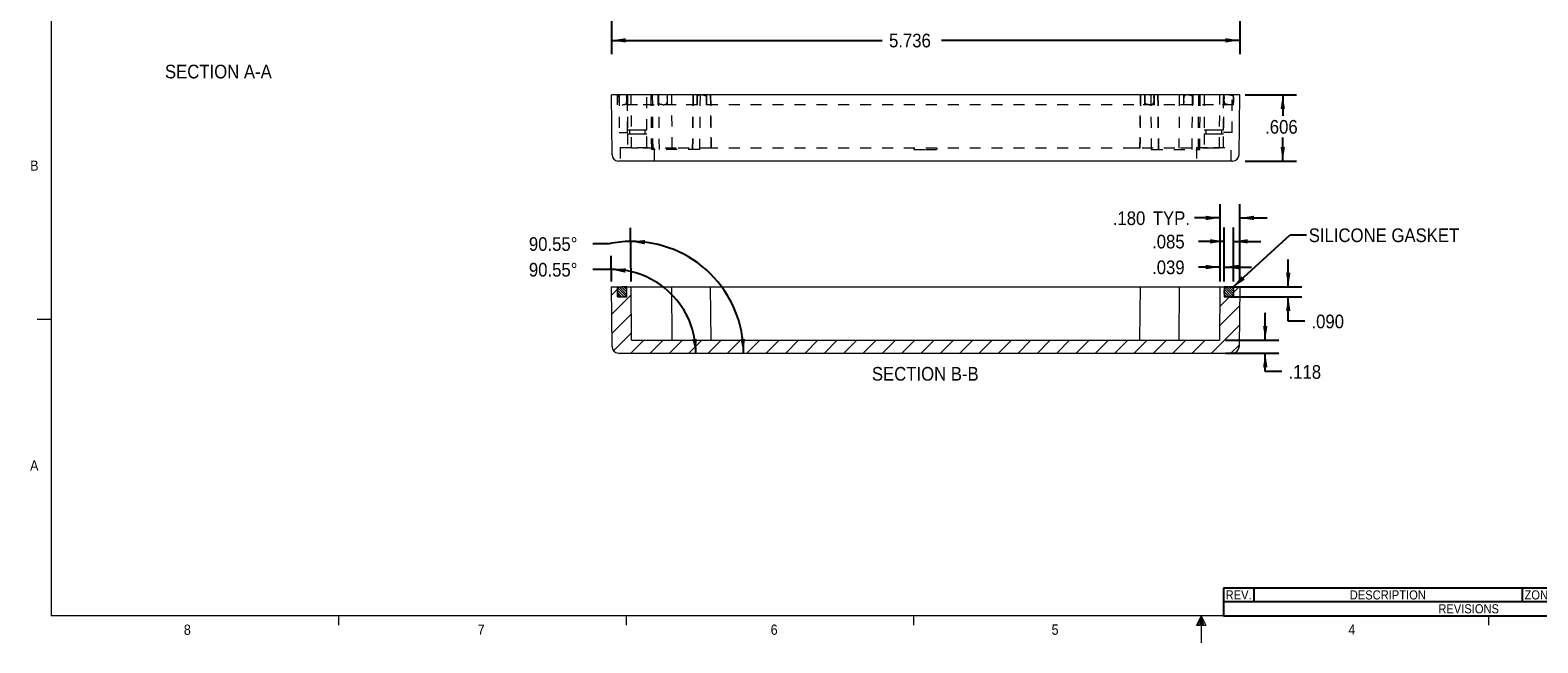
# Model space of a CAD drawing. Header units: inches. Extents: x 0.3 to 21.8, y 0.2 to 16.9.
# Tile 1 of 9: x 0.3 to 14.1, y 0.2 to 5.8. Entities that reach past the tile are written whole.
import ezdxf

# ---------------------------------------------------------------- set-up
doc = ezdxf.new("R2010")
doc.units = ezdxf.units.IN
doc.header["$MEASUREMENT"] = 0
doc.linetypes.add('SLD-Dashed', pattern=[0.075, 0.05, -0.025])
doc.linetypes.add('SLD-Solid', pattern=[0])
doc.layers.add('SLD-0', color=7, linetype='SLD-Solid')
doc.styles.add('SLDTEXTSTYLE1', font='GOTHIC.TTF', dxfattribs={"width": 0.913})
doc.styles.get("Standard").update_dxf_attribs({"font": 'GOTHIC.TTF'})
doc.dimstyles.new('SLDDIMSTYLE0', dxfattribs={"dimtxt": 0.125, "dimasz": 0.13, "dimexe": 0, "dimexo": 0.0625, "dimgap": 0.03125, "dimtad": 0, "dimtih": 1, "dimtoh": 1, "dimdec": 3, "dimrnd": 1e-09, "dimzin": 12, "dimdsep": 46, "dimtxsty": 'SLDTEXTSTYLE1', "dimsah": 1, "dimcen": 0.09, "dimadec": 0, "dimazin": 3, "dimtfac": 1, "dimtdec": 3, "dimtofl": 0, "dimtmove": 0, "dimatfit": 3, "dimfxl": 1, "dimfrac": 2, "dimtolj": 1, "dimtzin": 12, "dimarcsym": 0})
doc.dimstyles.new('SLDDIMSTYLE3', dxfattribs={"dimtxt": 0.125, "dimasz": 0.13, "dimexe": 0, "dimexo": 0.0625, "dimgap": 0.03125, "dimtad": 0, "dimtih": 1, "dimtoh": 1, "dimdec": 3, "dimrnd": 1e-09, "dimzin": 12, "dimdsep": 46, "dimtxsty": 'SLDTEXTSTYLE1', "dimsah": 1, "dimcen": 0.09, "dimadec": 0, "dimazin": 3, "dimtfac": 1, "dimtdec": 3, "dimtmove": 0, "dimatfit": 0, "dimfxl": 1, "dimfrac": 2, "dimtolj": 1, "dimtzin": 12, "dimarcsym": 0})
doc.dimstyles.new('SLDDIMSTYLE6', dxfattribs={"dimtxt": 0.125, "dimasz": 0.13, "dimexe": 0, "dimexo": 0.0625, "dimgap": 0.03125, "dimtad": 0, "dimtih": 1, "dimtoh": 1, "dimdec": 3, "dimrnd": 1e-09, "dimzin": 4, "dimdsep": 46, "dimtxsty": 'SLDTEXTSTYLE1', "dimsah": 1, "dimcen": 0.09, "dimadec": 0, "dimazin": 1, "dimtfac": 1, "dimtdec": 3, "dimtmove": 0, "dimatfit": 0, "dimfxl": 1, "dimfrac": 2, "dimtolj": 1, "dimtzin": 12, "dimarcsym": 0})
doc.dimstyles.new('SLDDIMSTYLE7', dxfattribs={"dimtxt": 0.125, "dimasz": 0.13, "dimexe": 0, "dimexo": 0.0625, "dimgap": 0.03125, "dimtad": 0, "dimtih": 1, "dimtoh": 1, "dimdec": 4, "dimzin": 12, "dimdsep": 46, "dimtxsty": 'SLDTEXTSTYLE1', "dimsah": 1, "dimcen": 0.09, "dimazin": 3, "dimtfac": 1, "dimtofl": 0, "dimtmove": 0, "dimatfit": 3, "dimfxl": 1, "dimfrac": 2, "dimtolj": 1, "dimtzin": 12, "dimarcsym": 0})
doc.dimstyles.new('SLDDIMSTYLE8', dxfattribs={"dimtxt": 0, "dimasz": 0.13, "dimexe": 0, "dimexo": 0.0625, "dimgap": 0, "dimtad": 0, "dimtih": 1, "dimtoh": 1, "dimdec": 0, "dimrnd": 1e-09, "dimzin": 0, "dimdsep": 46, "dimtxsty": 'Standard', "dimsah": 1, "dimcen": 0.09, "dimadec": 0, "dimazin": 0, "dimtfac": 0.13, "dimtdec": 0, "dimtofl": 0, "dimtmove": 0, "dimatfit": 3, "dimfxl": 1, "dimfrac": 2, "dimtolj": 1, "dimtzin": 0, "dimarcsym": 0})

# ---------------------------------------------------------------- blocks, each defined once
blk = doc.blocks.new('SW_TABLEANNOTATION_0')
at = {"layer": 'SLD-0', "color": 0}
for p, q in [((0, 0), (0, -0.253)), ((4.472, 0), (0, 0)), ((4.472, -0.253), (4.472, 0)), ((0, -0.124), (4.472, -0.124)), ((0.278, 0), (0.278, -0.124)), ((2.729, 0), (2.729, -0.124)), ((3.062, 0), (3.062, -0.124)), ((3.435, 0), (3.435, -0.124)), ((3.863, 0), (3.863, -0.124)), ((0, -0.253), (4.472, -0.253))]:
    blk.add_line(p, q, dxfattribs=at)
at = {"layer": 'SLD-0', "color": 0, "attachment_point": 1, "style": 'SLDTEXTSTYLE1'}
for s, insert, char_height in [('REV.', (0.021, -0.021), 0.0833), ('DESCRIPTION', (1.154, -0.021), 0.08333), ('ZONE', (2.75, -0.021), 0.0833), ('BY', (3.184, -0.021), 0.0833), ("APPR'D", (3.456, -0.021), 0.0833), ('DATE', (4.031, -0.021), 0.0833), ('REVISIONS', (1.963, -0.148), 0.0833)]:
    blk.add_mtext(s, dxfattribs=dict(at, insert=insert, char_height=char_height))
blk = doc.blocks.new('*D11')
at = {"layer": 'SLD-0'}
for p, q in [((5.64, 6.578), (5.64, 5.545)), ((11.376, 6.578), (11.376, 5.545)), ((5.64, 5.67), (8.111, 5.67)), ((11.376, 5.67), (8.652, 5.67))]:
    blk.add_line(p, q, dxfattribs=at)
for points in [[(5.64, 5.67), (5.77, 5.65), (5.77, 5.69)], [(11.376, 5.67), (11.246, 5.69), (11.246, 5.65)]]:
    blk.add_solid(points, dxfattribs=at)
at = {"layer": 'SLD-0', "insert": (8.174, 5.731), "char_height": 0.125, "attachment_point": 1, "style": 'SLDTEXTSTYLE1'}
blk.add_mtext('5.736', dxfattribs=at)
blk = doc.blocks.new('*D30')
at = {"layer": 'SLD-0'}
for p, q in [((11.609, 2.929), (11.609, 3.179)), ((11.246, 2.929), (11.734, 2.929)), ((11.246, 2.811), (11.734, 2.811)), ((11.609, 2.642), (11.609, 2.811)), ((11.759, 2.642), (11.609, 2.642))]:
    blk.add_line(p, q, dxfattribs=at)
for points in [[(11.609, 2.929), (11.629, 3.059), (11.589, 3.059)], [(11.609, 2.811), (11.589, 2.681), (11.629, 2.681)]]:
    blk.add_solid(points, dxfattribs=at)
at = {"layer": 'SLD-0', "insert": (11.822, 2.702), "char_height": 0.125, "attachment_point": 1, "style": 'SLDTEXTSTYLE1'}
blk.add_mtext('.118', dxfattribs=at)
blk = doc.blocks.new('*D31')
at = {"layer": 'SLD-0'}
for p, q in [((11.196, 3.467), (11.196, 4.172)), ((11.376, 3.467), (11.376, 4.172)), ((11.196, 4.047), (10.963, 4.047)), ((11.376, 4.047), (11.626, 4.047))]:
    blk.add_line(p, q, dxfattribs=at)
for points in [[(11.196, 4.047), (11.066, 4.067), (11.066, 4.027)], [(11.376, 4.047), (11.506, 4.027), (11.506, 4.067)]]:
    blk.add_solid(points, dxfattribs=at)
at = {"layer": 'SLD-0', "char_height": 0.125, "attachment_point": 1, "style": 'SLDTEXTSTYLE1'}
for s, insert in [('.180', (10.217, 4.107)), (' TYP.', (10.54, 4.107))]:
    blk.add_mtext(s, dxfattribs=dict(at, insert=insert))
blk = doc.blocks.new('*D32')
at = {"layer": 'SLD-0'}
for p, q in [((5.639, 3.467), (5.637, 3.7)), ((5.62, 3.575), (5.47, 3.575))]:
    blk.add_line(p, q, dxfattribs=at)
for start, end in [(90.554, 91.9377), (0, 90.554)]:
    blk.add_arc((5.645, 2.811), 0.765, start, end, dxfattribs=at)
for points in [[(5.638, 3.576), (5.766, 3.546), (5.769, 3.586)], [(6.41, 2.811), (6.419, 2.942), (6.379, 2.939)]]:
    blk.add_solid(points, dxfattribs=at)
at = {"layer": 'SLD-0', "insert": (4.886, 3.636, 1.07), "char_height": 0.125, "attachment_point": 1, "style": 'SLDTEXTSTYLE1'}
blk.add_mtext('90.55°', dxfattribs=at)
blk = doc.blocks.new('*D33')
at = {"layer": 'SLD-0'}
for p, q in [((5.819, 3.467), (5.814, 3.957)), ((5.62, 3.811), (5.47, 3.811))]:
    blk.add_line(p, q, dxfattribs=at)
for start, end in [(90.554, 101.6353), (0, 90.554)]:
    blk.add_arc((5.825, 2.811), 1.021, start, end, dxfattribs=at)
for points in [[(5.816, 3.832), (5.944, 3.805), (5.946, 3.845)], [(6.846, 2.811), (6.858, 2.942), (6.818, 2.939)]]:
    blk.add_solid(points, dxfattribs=at)
at = {"layer": 'SLD-0', "insert": (4.886, 3.871, 1.07), "char_height": 0.125, "attachment_point": 1, "style": 'SLDTEXTSTYLE1'}
blk.add_mtext('90.55°', dxfattribs=at)
blk = doc.blocks.new('*D34')
at = {"layer": 'SLD-0'}
for p, q in [((11.819, 3.417), (11.819, 3.667)), ((11.285, 3.417), (11.944, 3.417)), ((11.285, 3.327), (11.944, 3.327)), ((11.819, 3.103), (11.819, 3.327)), ((11.969, 3.103), (11.819, 3.103))]:
    blk.add_line(p, q, dxfattribs=at)
for points in [[(11.819, 3.417), (11.839, 3.547), (11.799, 3.547)], [(11.819, 3.327), (11.799, 3.197), (11.839, 3.197)]]:
    blk.add_solid(points, dxfattribs=at)
at = {"layer": 'SLD-0', "insert": (12.031, 3.163), "char_height": 0.125, "attachment_point": 1, "style": 'SLDTEXTSTYLE1'}
blk.add_mtext('.090', dxfattribs=at)
blk = doc.blocks.new('*D35')
at = {"layer": 'SLD-0'}
for p, q in [((11.235, 3.467), (11.235, 3.958)), ((11.32, 3.467), (11.32, 3.958)), ((11.235, 3.833), (11.001, 3.833)), ((11.32, 3.833), (11.57, 3.833))]:
    blk.add_line(p, q, dxfattribs=at)
for points in [[(11.235, 3.833), (11.105, 3.853), (11.105, 3.813)], [(11.32, 3.833), (11.45, 3.813), (11.45, 3.853)]]:
    blk.add_solid(points, dxfattribs=at)
at = {"layer": 'SLD-0', "insert": (10.576, 3.893, 1.07), "char_height": 0.125, "attachment_point": 1, "style": 'SLDTEXTSTYLE1'}
blk.add_mtext('.085', dxfattribs=at)
blk = doc.blocks.new('*D36')
at = {"layer": 'SLD-0'}
for p, q in [((11.196, 3.467), (11.196, 3.723)), ((11.235, 3.467), (11.235, 3.723)), ((11.196, 3.598), (11.001, 3.598)), ((11.235, 3.598), (11.485, 3.598))]:
    blk.add_line(p, q, dxfattribs=at)
for points in [[(11.196, 3.598), (11.066, 3.618), (11.066, 3.578)], [(11.235, 3.598), (11.365, 3.578), (11.365, 3.618)]]:
    blk.add_solid(points, dxfattribs=at)
at = {"layer": 'SLD-0', "insert": (10.576, 3.658, 1.07), "char_height": 0.125, "attachment_point": 1, "style": 'SLDTEXTSTYLE1'}
blk.add_mtext('.039', dxfattribs=at)
blk = doc.blocks.new('*D37')
at = {"layer": 'SLD-0'}
for p, q in [((11.426, 5.172), (11.894, 5.172)), ((11.769, 5.172), (11.769, 4.98)), ((11.769, 4.566), (11.769, 4.782)), ((11.426, 4.566), (11.894, 4.566))]:
    blk.add_line(p, q, dxfattribs=at)
for points in [[(11.769, 5.172), (11.749, 5.042), (11.789, 5.042)], [(11.769, 4.566), (11.789, 4.696), (11.749, 4.696)]]:
    blk.add_solid(points, dxfattribs=at)
at = {"layer": 'SLD-0', "insert": (11.608, 4.942), "char_height": 0.125, "attachment_point": 1, "style": 'SLDTEXTSTYLE1'}
blk.add_mtext('.606', dxfattribs=at)

msp = doc.modelspace()

# ---------------------------------------------------------------- hatches: boundary and pattern name
at = {"linetype": 'SLD-Solid', "lineweight": 0}
h = msp.add_hatch(dxfattribs=at)
h.set_pattern_fill('ANSI31', style=0)
edge = h.paths.add_edge_path(flags=0)
edge.add_line((11.19085, 2.92901), (5.82429, 2.92901))
edge.add_line((5.82429, 2.92901), (5.81957, 3.41701))
edge.add_line((5.81957, 3.41701), (5.7802, 3.41701))
edge.add_line((5.7802, 3.41701), (5.7802, 3.32701))
edge.add_line((5.7802, 3.32701), (5.6952, 3.32701))
edge.add_line((5.6952, 3.32701), (5.6952, 3.41701))
edge.add_line((5.6952, 3.41701), (5.63957, 3.41701))
edge.add_line((5.63957, 3.41701), (5.64487, 2.86944))
edge.add_arc((5.70386, 2.87001), 0.059, 180.554, 270)
edge.add_line((5.70386, 2.81101), (11.31128, 2.81101))
edge.add_arc((11.31128, 2.87001), 0.059, 270, 359.446)
edge.add_line((11.37028, 2.86944), (11.37557, 3.41701))
edge.add_line((11.37557, 3.41701), (11.31994, 3.41701))
edge.add_line((11.31994, 3.41701), (11.31994, 3.32701))
edge.add_line((11.31994, 3.32701), (11.23494, 3.32701))
edge.add_line((11.23494, 3.32701), (11.23494, 3.41701))
edge.add_line((11.23494, 3.41701), (11.19557, 3.41701))
edge.add_line((11.19557, 3.41701), (11.19085, 2.92901))
h = msp.add_hatch(dxfattribs=at)
h.set_pattern_fill('ANSI31', scale=0.125, angle=90, style=0)
edge = h.paths.add_edge_path(flags=0)
edge.add_spline(control_points=[(5.7377, 3.41701), (5.70327, 3.41701), (5.69529, 3.40894), (5.69495, 3.33508), (5.70664, 3.32701), (5.7377, 3.32701)], knot_values=[0, 0, 0, 0, 0.45, 0.55, 1, 1, 1, 1], weights=[1, 1, 1, 1, 1, 1], degree=3, periodic=0)
edge.add_spline(control_points=[(5.7377, 3.32701), (5.76876, 3.32701), (5.78045, 3.33508), (5.78011, 3.40894), (5.77213, 3.41701), (5.7377, 3.41701)], knot_values=[0, 0, 0, 0, 0.45, 0.55, 1, 1, 1, 1], weights=[1, 1, 1, 1, 1, 1], degree=3, periodic=0)
h = msp.add_hatch(dxfattribs=at)
h.set_pattern_fill('ANSI31', scale=0.125, angle=90, style=0)
edge = h.paths.add_edge_path(flags=0)
edge.add_spline(control_points=[(11.27744, 3.32701), (11.3085, 3.32701), (11.32019, 3.33508), (11.31985, 3.40894), (11.31187, 3.41701), (11.27744, 3.41701)], knot_values=[0, 0, 0, 0, 0.45, 0.55, 1, 1, 1, 1], weights=[1, 1, 1, 1, 1, 1], degree=3, periodic=0)
edge.add_spline(control_points=[(11.27744, 3.41701), (11.24301, 3.41701), (11.23503, 3.40894), (11.23469, 3.33508), (11.24638, 3.32701), (11.27744, 3.32701)], knot_values=[0, 0, 0, 0, 0.45, 0.55, 1, 1, 1, 1], weights=[1, 1, 1, 1, 1, 1], degree=3, periodic=0)

# ---------------------------------------------------------------- linework, layer by layer
at = {"color": 7, "linetype": 'SLD-Solid', "lineweight": 0}
for p, q in [((0.52288, 16.6606), (0.52288, 0.4106)), ((0.52288, 3.1196), (0.39788, 3.1196)), ((21.52288, 0.4106), (0.52288, 0.4106)), ((3.14788, 0.4106), (3.14788, 0.3258)), ((5.77288, 0.4106), (5.77288, 0.3258)), ((8.39788, 0.4106), (8.39788, 0.3258)), ((11.02288, 0.4106), (10.9809, 0.32498)), ((10.9809, 0.32498), (11.067, 0.32498)), ((11.02288, 0.4106), (10.98907, 0.32498)), ((11.02288, 0.4106), (11.00855, 0.32498)), ((11.02288, 0.4106), (11.02288, 0.16291)), ((11.02288, 0.4106), (11.067, 0.32498)), ((11.02288, 0.4106), (11.04596, 0.32498)), ((11.02288, 0.4106), (11.03583, 0.32498)), ((13.64788, 0.4106), (13.64788, 0.3258))]:
    msp.add_line(p, q, dxfattribs=at)
at = {"color": 7, "linetype": 'SLD-Solid', "lineweight": 15}
for p, q in [((5.87557, 5.17189), (5.63957, 5.17189)), ((5.64487, 4.62432), (5.63957, 5.17189)), ((11.13957, 5.17189), (5.87557, 5.17189)), ((11.37557, 5.17189), (11.13957, 5.17189)), ((11.37028, 4.62432), (11.37557, 5.17189)), ((5.87557, 4.56589), (5.70386, 4.56589)), ((11.13957, 4.56589), (5.87557, 4.56589)), ((11.31128, 4.56589), (11.13957, 4.56589)), ((5.64487, 2.86944), (5.63957, 3.41701)), ((5.63957, 3.41701), (5.6952, 3.41701)), ((5.6952, 3.32701), (5.6952, 3.41701)), ((5.6952, 3.41701), (5.7377, 3.41701)), ((5.6952, 3.32701), (5.7802, 3.32701)), ((5.7802, 3.41701), (5.7377, 3.41701)), ((5.7802, 3.32701), (5.7802, 3.41701)), ((5.7802, 3.41701), (5.81957, 3.41701)), ((5.82429, 2.92901), (5.81957, 3.41701)), ((5.81957, 3.41701), (5.8781, 3.41701)), ((5.8781, 3.41701), (6.19057, 3.41701)), ((6.19529, 2.92901), (6.19057, 3.41701)), ((6.19057, 3.41701), (6.23057, 3.41701)), ((6.23057, 3.41701), (6.54557, 3.41701)), ((6.55029, 2.92901), (6.54557, 3.41701)), ((6.54557, 3.41701), (6.60457, 3.41701)), ((6.60457, 3.41701), (10.41057, 3.41701)), ((10.41057, 3.41701), (10.46957, 3.41701)), ((10.46485, 2.92901), (10.46957, 3.41701)), ((10.46957, 3.41701), (10.78457, 3.41701)), ((10.78457, 3.41701), (10.82457, 3.41701)), ((10.82457, 3.41701), (10.81985, 2.92901)), ((10.82457, 3.41701), (11.13704, 3.41701)), ((11.13704, 3.41701), (11.19557, 3.41701)), ((11.19557, 3.41701), (11.19085, 2.92901)), ((11.19557, 3.41701), (11.23494, 3.41701)), ((11.23494, 3.41701), (11.23494, 3.32701)), ((11.27744, 3.41701), (11.23494, 3.41701)), ((11.23494, 3.32701), (11.31994, 3.32701)), ((11.27744, 3.41701), (11.31994, 3.41701)), ((11.31994, 3.41701), (11.31994, 3.32701)), ((11.31994, 3.41701), (11.37557, 3.41701)), ((11.37557, 3.41701), (11.37028, 2.86944)), ((5.82429, 2.92901), (11.19085, 2.92901)), ((5.70386, 2.81101), (11.31128, 2.81101))]:
    msp.add_line(p, q, dxfattribs=at)
at = {"color": 7, "linetype": 'SLD-Dashed', "lineweight": 0}
for p, q in [((5.6952, 5.08189), (5.6952, 5.17189)), ((5.70957, 5.17189), (5.70957, 4.82689)), ((5.7802, 5.08189), (5.7802, 5.17189)), ((5.78657, 4.82689), (5.78657, 5.17189)), ((5.78707, 5.17189), (5.78707, 4.85089)), ((5.82429, 4.68389), (5.81957, 5.17189)), ((5.96407, 4.85089), (5.96407, 5.17189)), ((5.99922, 5.17189), (6.00406, 4.67089)), ((6.01214, 5.17189), (6.01698, 4.67089)), ((6.0662, 5.08189), (6.0662, 5.17189)), ((6.07741, 4.67089), (6.07257, 5.17189)), ((6.1512, 5.08189), (6.1512, 5.17189)), ((6.19529, 4.68389), (6.19057, 5.17189)), ((6.38557, 5.17189), (6.38072, 4.67089)), ((6.38073, 4.67089), (6.38557, 5.17189)), ((6.4212, 5.17189), (6.4212, 5.08189)), ((6.4212, 5.12697), (6.4212, 5.17189)), ((6.4212, 5.08189), (6.4212, 5.12684)), ((6.44705, 4.67089), (6.4519, 5.17189)), ((6.5062, 5.17189), (6.5062, 5.08189)), ((6.5062, 5.08189), (6.5062, 5.17189)), ((6.54557, 5.17189), (6.55029, 4.68389)), ((6.55029, 4.68389), (6.54557, 5.17189)), ((10.46485, 4.68389), (10.46957, 5.17189)), ((10.46957, 5.17189), (10.46485, 4.68389)), ((10.50894, 5.08189), (10.50894, 5.17189)), ((10.50894, 5.17189), (10.50894, 5.08189)), ((10.55144, 5.17189), (10.56035, 5.17168)), ((10.56324, 5.17189), (10.56809, 4.67089)), ((10.59394, 5.08189), (10.59394, 5.17189)), ((10.59394, 5.17189), (10.59394, 5.12695)), ((10.59394, 5.12682), (10.59394, 5.08189)), ((10.63442, 4.67089), (10.62957, 5.17189)), ((10.62957, 5.17189), (10.63441, 4.67089)), ((10.82457, 5.17189), (10.81985, 4.68389)), ((10.86394, 5.17189), (10.86394, 5.08189)), ((10.94257, 5.17189), (10.93773, 4.67089)), ((10.94894, 5.17189), (10.94894, 5.08189)), ((10.99816, 4.67089), (11.003, 5.17189)), ((11.01108, 4.67089), (11.01592, 5.17189)), ((11.05107, 5.17189), (11.05107, 4.85089)), ((11.19085, 4.68389), (11.19557, 5.17189)), ((11.22807, 4.85089), (11.22807, 5.17189)), ((11.22857, 5.17189), (11.22857, 4.82689)), ((11.23494, 5.08189), (11.23494, 5.17189)), ((11.30557, 4.82689), (11.30557, 5.17189)), ((11.31994, 5.08189), (11.31994, 5.17189)), ((5.87857, 5.08189), (5.6952, 5.08189)), ((6.23057, 5.08189), (5.87857, 5.08189)), ((6.4212, 5.08189), (6.23057, 5.08189)), ((6.60457, 5.08189), (6.4212, 5.08189)), ((10.41057, 5.08189), (6.60457, 5.08189)), ((10.59394, 5.08189), (10.41057, 5.08189)), ((10.78457, 5.08189), (10.59394, 5.08189)), ((11.13657, 5.08189), (10.78457, 5.08189)), ((11.31994, 5.08189), (11.13657, 5.08189)), ((5.70957, 4.82689), (5.78657, 4.82689)), ((5.78707, 4.85089), (5.87557, 4.85089)), ((5.80307, 4.85089), (5.80307, 4.81689)), ((5.87557, 4.85089), (5.96407, 4.85089)), ((5.94807, 4.81689), (5.94807, 4.85089)), ((11.05107, 4.85089), (11.13957, 4.85089)), ((11.06707, 4.85089), (11.06707, 4.81689)), ((11.13957, 4.85089), (11.22807, 4.85089)), ((11.21207, 4.81689), (11.21207, 4.85089)), ((11.30557, 4.82689), (11.22857, 4.82689)), ((5.71807, 4.69089), (5.87557, 4.69089)), ((5.71807, 4.69089), (5.71807, 4.56589)), ((5.78707, 4.81689), (5.87557, 4.81689)), ((5.78707, 4.81689), (5.78707, 4.69089)), ((5.87857, 4.68389), (5.82429, 4.68389)), ((5.87557, 4.81689), (5.96407, 4.81689)), ((5.87557, 4.69089), (6.03307, 4.69089)), ((6.23057, 4.68389), (5.87857, 4.68389)), ((5.96407, 4.69089), (5.96407, 4.81689)), ((6.03307, 4.56589), (6.03307, 4.69089)), ((6.55029, 4.68389), (6.23057, 4.68389)), ((6.60457, 4.68389), (6.55029, 4.68389)), ((10.41057, 4.68389), (6.60457, 4.68389)), ((8.40157, 4.68389), (8.40157, 4.67389)), ((8.61357, 4.67389), (8.61357, 4.68389)), ((10.46485, 4.68389), (10.41057, 4.68389)), ((10.78457, 4.68389), (10.46485, 4.68389)), ((11.13657, 4.68389), (10.78457, 4.68389)), ((10.98207, 4.69089), (11.13957, 4.69089)), ((10.98207, 4.69089), (10.98207, 4.56589)), ((11.05107, 4.81689), (11.13957, 4.81689)), ((11.05107, 4.81689), (11.05107, 4.69089)), ((11.19085, 4.68389), (11.13657, 4.68389)), ((11.13957, 4.81689), (11.22807, 4.81689)), ((11.13957, 4.69089), (11.29707, 4.69089)), ((11.22807, 4.69089), (11.22807, 4.81689)), ((11.29707, 4.56589), (11.29707, 4.69089)), ((6.01122, 4.67089), (6.00406, 4.67089)), ((6.4399, 4.67089), (6.01122, 4.67089)), ((6.44705, 4.67089), (6.4399, 4.67089)), ((8.40157, 4.67389), (8.50757, 4.67389)), ((8.50757, 4.67389), (8.61357, 4.67389)), ((10.56809, 4.67089), (10.57524, 4.67089)), ((10.57524, 4.67089), (11.00392, 4.67089)), ((11.00392, 4.67089), (11.01108, 4.67089))]:
    msp.add_line(p, q, dxfattribs=at)
at = {"color": 7, "linetype": 'SLD-Solid', "lineweight": 15}
for centre, start, end in [((5.70386, 4.62489), 180.554, 270), ((11.31128, 4.62489), 270, 359.446), ((5.70386, 2.87001), 180.554, 270), ((11.31128, 2.87001), 270, 359.446)]:
    msp.add_arc(centre, 0.059, start, end, dxfattribs=at)
at = {"color": 7, "linetype": 'SLD-Dashed', "lineweight": 0}
for points, knots in [([(5.7377, 5.17189), (5.70327, 5.17189), (5.69529, 5.16381), (5.69495, 5.08996), (5.70664, 5.08189), (5.7377, 5.08189)], [0, 0, 0, 0, 0.45, 0.55, 1, 1, 1, 1]), ([(5.7377, 5.08189), (5.76876, 5.08189), (5.78045, 5.08996), (5.78011, 5.16381), (5.77213, 5.17189), (5.7377, 5.17189)], [0, 0, 0, 0, 0.45, 0.55, 1, 1, 1, 1]), ([(6.1087, 5.08189), (6.10551, 5.08192), (6.0996, 5.08199), (6.09141, 5.08281), (6.08454, 5.08436), (6.07884, 5.08683), (6.07455, 5.09024), (6.07149, 5.09437), (6.06934, 5.09909), (6.06782, 5.10469), (6.06683, 5.11125), (6.0663, 5.11876), (6.06614, 5.12721), (6.06632, 5.13589), (6.06683, 5.14409), (6.06786, 5.15143), (6.06969, 5.15788), (6.07281, 5.1631), (6.07703, 5.16673), (6.08217, 5.16914), (6.08795, 5.17057), (6.09429, 5.1714), (6.10117, 5.17183), (6.10608, 5.17187), (6.1087, 5.17189)], [0, 0, 0, 0, 0.064148, 0.11867668, 0.16500484, 0.20522363, 0.24235172, 0.27366228, 0.30758477, 0.34589944, 0.38994295, 0.44069179, 0.4969861, 0.55973848, 0.61508536, 0.66204601, 0.70850811, 0.74882461, 0.78223122, 0.818803, 0.86170694, 0.90139943, 0.94727147, 1, 1, 1, 1]), ([(6.1087, 5.08189), (6.11189, 5.08192), (6.1178, 5.08199), (6.12599, 5.08281), (6.13286, 5.08436), (6.13856, 5.08683), (6.14285, 5.09024), (6.14591, 5.09437), (6.14806, 5.09909), (6.14958, 5.10469), (6.15058, 5.11125), (6.1511, 5.11876), (6.15126, 5.12721), (6.15108, 5.13589), (6.15057, 5.14409), (6.14954, 5.15143), (6.14771, 5.15788), (6.14459, 5.1631), (6.14037, 5.16673), (6.13523, 5.16914), (6.12945, 5.17057), (6.12311, 5.1714), (6.11623, 5.17183), (6.11133, 5.17187), (6.1087, 5.17189)], [0, 0, 0, 0, 0.064148, 0.11867668, 0.16500484, 0.20522363, 0.24235172, 0.27366228, 0.30758477, 0.34589944, 0.38994295, 0.44069179, 0.4969861, 0.55973848, 0.61508536, 0.66204601, 0.70850811, 0.74882461, 0.78223122, 0.818803, 0.86170694, 0.90139943, 0.94727147, 1, 1, 1, 1]), ([(6.4637, 5.17189), (6.46042, 5.17185), (6.4544, 5.1718), (6.44612, 5.17109), (6.43967, 5.16986), (6.43477, 5.1681), (6.4311, 5.16598), (6.42786, 5.163), (6.4252, 5.15883), (6.42331, 5.15334), (6.42222, 5.14733), (6.42161, 5.14087), (6.42128, 5.13411), (6.42114, 5.12603), (6.42133, 5.11731), (6.4221, 5.10864), (6.42358, 5.10131), (6.42591, 5.09527), (6.42929, 5.09044), (6.43384, 5.08683), (6.43954, 5.08436), (6.44641, 5.08281), (6.4546, 5.08199), (6.46051, 5.08192), (6.4637, 5.08189)], [0, 0, 0, 0, 0.06588569, 0.12095111, 0.16671422, 0.19747486, 0.22509047, 0.25122689, 0.28518848, 0.32308513, 0.3673499, 0.40765668, 0.45338385, 0.50312241, 0.57012833, 0.62852325, 0.67777686, 0.71987663, 0.75766358, 0.79478932, 0.83500557, 0.88133081, 0.93585604, 1, 1, 1, 1]), ([(6.47261, 5.17168), (6.47226, 5.1717), (6.4693, 5.17191), (6.46633, 5.1719), (6.4637, 5.17189)], [0, 0, 0, 0, 0.11663729, 1, 1, 1, 1]), ([(6.4637, 5.17189), (6.46698, 5.17185), (6.473, 5.1718), (6.48128, 5.17109), (6.48773, 5.16986), (6.49263, 5.1681), (6.4963, 5.16598), (6.49954, 5.163), (6.50219, 5.15883), (6.50409, 5.15334), (6.50517, 5.14733), (6.50579, 5.14087), (6.50612, 5.13411), (6.50625, 5.12603), (6.50607, 5.11731), (6.5053, 5.10864), (6.50382, 5.10131), (6.50149, 5.09527), (6.4981, 5.09044), (6.49356, 5.08683), (6.48786, 5.08436), (6.48099, 5.08281), (6.4728, 5.08199), (6.46689, 5.08192), (6.4637, 5.08189)], [0, 0, 0, 0, 0.06588569, 0.12095111, 0.16671422, 0.19747486, 0.22509047, 0.25122689, 0.28518848, 0.32308513, 0.3673499, 0.40765668, 0.45338385, 0.50312241, 0.57012833, 0.62852325, 0.67777686, 0.71987663, 0.75766358, 0.79478932, 0.83500557, 0.88133081, 0.93585604, 1, 1, 1, 1]), ([(10.55144, 5.08189), (10.54825, 5.08192), (10.54234, 5.08199), (10.53415, 5.08281), (10.52728, 5.08436), (10.52159, 5.08683), (10.51729, 5.09024), (10.51424, 5.09437), (10.51209, 5.09909), (10.51056, 5.10469), (10.50957, 5.11125), (10.50904, 5.11876), (10.50888, 5.12721), (10.50906, 5.13589), (10.50957, 5.14409), (10.5106, 5.15143), (10.51243, 5.15788), (10.51555, 5.1631), (10.51977, 5.16673), (10.52491, 5.16914), (10.53069, 5.17057), (10.53703, 5.1714), (10.54391, 5.17183), (10.54882, 5.17187), (10.55144, 5.17189)], [0, 0, 0, 0, 0.064148, 0.11867668, 0.16500484, 0.20522363, 0.24235172, 0.27366228, 0.30758477, 0.34589944, 0.38994295, 0.44069179, 0.4969861, 0.55973848, 0.61508536, 0.66204601, 0.70850811, 0.74882461, 0.78223122, 0.818803, 0.86170694, 0.90139943, 0.94727147, 1, 1, 1, 1]), ([(10.55144, 5.08189), (10.55464, 5.08192), (10.56054, 5.08199), (10.56873, 5.08281), (10.57561, 5.08436), (10.5813, 5.08683), (10.58559, 5.09024), (10.58865, 5.09437), (10.5908, 5.09909), (10.59232, 5.10469), (10.59332, 5.11125), (10.59384, 5.11876), (10.594, 5.12721), (10.59382, 5.13589), (10.59331, 5.14409), (10.59228, 5.15143), (10.59045, 5.15788), (10.58733, 5.1631), (10.58311, 5.16673), (10.57798, 5.16914), (10.57219, 5.17057), (10.56585, 5.1714), (10.55897, 5.17183), (10.55407, 5.17187), (10.55144, 5.17189)], [0, 0, 0, 0, 0.064148, 0.11867668, 0.16500484, 0.20522363, 0.24235172, 0.27366228, 0.30758477, 0.34589944, 0.38994295, 0.44069179, 0.4969861, 0.55973848, 0.61508536, 0.66204601, 0.70850811, 0.74882461, 0.78223122, 0.818803, 0.86170694, 0.90139943, 0.94727147, 1, 1, 1, 1]), ([(10.90644, 5.17189), (10.90316, 5.17185), (10.89714, 5.1718), (10.88886, 5.17109), (10.88241, 5.16986), (10.87751, 5.1681), (10.87384, 5.16598), (10.8706, 5.163), (10.86795, 5.15883), (10.86605, 5.15334), (10.86496, 5.14733), (10.86435, 5.14087), (10.86402, 5.13411), (10.86389, 5.12603), (10.86407, 5.11731), (10.86484, 5.10864), (10.86632, 5.10131), (10.86865, 5.09527), (10.87204, 5.09044), (10.87658, 5.08683), (10.88228, 5.08436), (10.88915, 5.08281), (10.89734, 5.08199), (10.90325, 5.08192), (10.90644, 5.08189)], [0, 0, 0, 0, 0.065885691, 0.120951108, 0.166714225, 0.197474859, 0.225090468, 0.25122689, 0.285188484, 0.323085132, 0.367349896, 0.407656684, 0.453383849, 0.503122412, 0.570128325, 0.628523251, 0.677776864, 0.719876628, 0.757663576, 0.794789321, 0.835005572, 0.88133081, 0.935856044, 1, 1, 1, 1]), ([(10.90644, 5.17189), (10.90972, 5.17185), (10.91574, 5.1718), (10.92402, 5.17109), (10.93047, 5.16986), (10.93537, 5.1681), (10.93904, 5.16598), (10.94228, 5.163), (10.94494, 5.15883), (10.94683, 5.15334), (10.94792, 5.14733), (10.94853, 5.14087), (10.94886, 5.13411), (10.949, 5.12603), (10.94881, 5.11731), (10.94804, 5.10864), (10.94656, 5.10131), (10.94423, 5.09527), (10.94085, 5.09044), (10.9363, 5.08683), (10.9306, 5.08436), (10.92373, 5.08281), (10.91554, 5.08199), (10.90963, 5.08192), (10.90644, 5.08189)], [0, 0, 0, 0, 0.065885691, 0.120951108, 0.166714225, 0.197474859, 0.225090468, 0.25122689, 0.285188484, 0.323085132, 0.367349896, 0.407656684, 0.453383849, 0.503122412, 0.570128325, 0.628523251, 0.677776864, 0.719876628, 0.757663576, 0.794789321, 0.835005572, 0.88133081, 0.935856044, 1, 1, 1, 1]), ([(11.27744, 5.08189), (11.24638, 5.08189), (11.23469, 5.08996), (11.23503, 5.16381), (11.24301, 5.17189), (11.27744, 5.17189)], [0, 0, 0, 0, 0.45, 0.55, 1, 1, 1, 1]), ([(11.27744, 5.17189), (11.31187, 5.17189), (11.31985, 5.16381), (11.32019, 5.08996), (11.3085, 5.08189), (11.27744, 5.08189)], [0, 0, 0, 0, 0.45, 0.55, 1, 1, 1, 1])]:
    msp.add_open_spline(points, degree=3, knots=knots, dxfattribs=at)
at = {"color": 7, "linetype": 'SLD-Solid', "lineweight": 15}
for points in [[(5.7377, 3.41701), (5.70327, 3.41701), (5.69529, 3.40894), (5.69495, 3.33508), (5.70664, 3.32701), (5.7377, 3.32701)], [(5.7377, 3.32701), (5.76876, 3.32701), (5.78045, 3.33508), (5.78011, 3.40894), (5.77213, 3.41701), (5.7377, 3.41701)], [(11.27744, 3.32701), (11.24638, 3.32701), (11.23469, 3.33508), (11.23503, 3.40894), (11.24301, 3.41701), (11.27744, 3.41701)], [(11.27744, 3.41701), (11.31187, 3.41701), (11.31985, 3.40894), (11.32019, 3.33508), (11.3085, 3.32701), (11.27744, 3.32701)]]:
    msp.add_open_spline(points, degree=3, knots=[0, 0, 0, 0, 0.45, 0.55, 1, 1, 1, 1], dxfattribs=at)

# ---------------------------------------------------------------- block references
at = {"layer": 'SLD-0'}
msp.add_blockref('SW_TABLEANNOTATION_0', (11.22635, 0.664), dxfattribs=at)

# ---------------------------------------------------------------- texts
at = {"color": 7, "linetype": 'Continuous', "lineweight": 0, "char_height": 0.09375, "attachment_point": 1, "style": 'SLDTEXTSTYLE1'}
for s, insert in [('B', (0.3323, 4.57178)), ('A', (0.33186, 1.83123)), ('8', (1.73575, 0.33013)), ('7', (4.41847, 0.33066)), ('6', (7.09334, 0.33013)), ('5', (9.65807, 0.33089)), ('4', (12.36796, 0.33089))]:
    msp.add_mtext(s, dxfattribs=dict(at, insert=insert))
at = {"layer": 'SLD-0', "char_height": 0.125, "style": 'SLDTEXTSTYLE1'}
for s, insert, attachment_point in [('SECTION A-A', (2.05082, 5.44732), 2), ('SILICONE GASKET', (12.00626, 3.95085), 1), ('SECTION B-B', (8.50518, 2.68476), 2)]:
    msp.add_mtext(s, dxfattribs=dict(at, insert=insert, attachment_point=attachment_point))

# ---------------------------------------------------------------- dimensions: what is measured, and where the dimension line sits
at = {"layer": 'SLD-0'}
for base, p1, p2, dimstyle, picture, middle in [((5.63957, 5.67043), (11.37557, 6.62787), (5.63957, 6.62787), 'SLDDIMSTYLE0', '*D11', (8.38142, 5.67043)), ((11.31994, 3.83304), (11.23494, 3.41701), (11.31994, 3.41701), 'SLDDIMSTYLE3', '*D35', (10.78825, 3.83304)), ((11.19557, 3.59756), (11.23494, 3.41701), (11.19557, 3.41701), 'SLDDIMSTYLE3', '*D36', (10.78825, 3.59756))]:
    dim = msp.add_linear_dim(base=base, p1=p1, p2=p2, dimstyle=dimstyle, dxfattribs=at)
    dim.commit()
    dim.dimension.update_dxf_attribs({"geometry": picture, "text_midpoint": middle, "dimtype": 160})
for base, p1, p2, dimstyle, picture, middle in [((11.76927, 4.56589), (11.37557, 5.17189), (11.37557, 4.56589), 'SLDDIMSTYLE0', '*D37', (11.76927, 4.88101)), ((11.81867, 3.32701), (11.23494, 3.41701), (11.23494, 3.32701), 'SLDDIMSTYLE6', '*D34', (11.81867, 3.10253)), ((11.60906, 2.92901), (11.19557, 2.81101), (11.19557, 2.92901), 'SLDDIMSTYLE3', '*D30', (11.60906, 2.64166))]:
    dim = msp.add_linear_dim(base=base, p1=p1, p2=p2, angle=90, dimstyle=dimstyle, dxfattribs=at)
    dim.commit()
    dim.dimension.update_dxf_attribs({"geometry": picture, "text_midpoint": middle, "dimtype": 160})
dim = msp.add_linear_dim(base=(11.19557, 4.04693), p1=(11.37557, 3.41701), p2=(11.19557, 3.41701), text='<> TYP.', dimstyle='SLDDIMSTYLE6', dxfattribs=at)
dim.commit()
dim.dimension.update_dxf_attribs({"geometry": '*D31', "text_midpoint": (10.55907, 4.04693), "dimtype": 160})
for base, line1, line2, picture, middle in [((6.54366, 3.53622), ((5.81957, 3.41701), (5.82429, 2.92901)), ((5.70386, 2.81101), (11.31128, 2.81101)), '*D33', (5.61958, 3.81071)), ((6.18341, 3.35422), ((5.70386, 2.81101), (11.31128, 2.81101)), ((5.63957, 3.41701), (5.64487, 2.86944)), '*D32', (5.61958, 3.5751))]:
    dim = msp.add_angular_dim_2l(base=base, line1=line1, line2=line2, dimstyle='SLDDIMSTYLE7', dxfattribs=at)
    dim.commit()
    dim.dimension.update_dxf_attribs({"geometry": picture, "text_midpoint": middle, "dimtype": 162})

# ---------------------------------------------------------------- leaders
msp.add_leader([(11.31126, 3.40993), (11.83653, 3.8913), (11.98653, 3.8913)], dimstyle='SLDDIMSTYLE8', dxfattribs=at)

doc.saveas('drawing.dxf')
